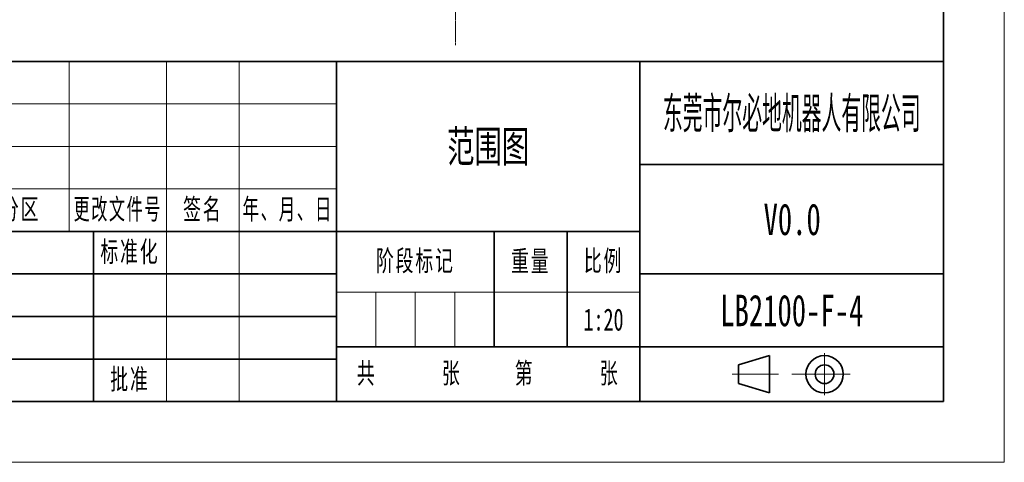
# Model space of a CAD drawing. Header units: millimetres. Extents: x 6756 to 17105, y -3613 to 3705.
# Tile 32 of 65: x 11455 to 17105, y -3613 to -1074. Entities that reach past the tile are written whole.
import ezdxf
from ezdxf.enums import TextEntityAlignment as Align

# ---------------------------------------------------------------- set-up
doc = ezdxf.new("R2010")
doc.units = ezdxf.units.MM
doc.linetypes.add('点画线', pattern=[18, 12, -2, 2, -2])
doc.layers.get('0').update_dxf_attribs({"lineweight": 35})
for name, color, linetype, lineweight in [('中心线层', 1, '点画线', 18), ('尺寸线层', 3, 'Continuous', 18), ('粗实线层', 7, 'Continuous', 35), ('细实线层', 7, 'Continuous', 18)]:
    doc.layers.add(name, color=color, linetype=linetype, lineweight=lineweight)
doc.styles.add('TitleStyle', font='txt', dxfattribs={"width": 0.667})
doc.styles.add('标准', font='txt', dxfattribs={"width": 0.667})

# ---------------------------------------------------------------- blocks, each defined once
blk = doc.blocks.new('*X52')
at = {"layer": '粗实线层'}
for p, q in [((138.5, -95), (138.5, 95)), ((-138.5, -95), (138.5, -95))]:
    blk.add_line(p, q, dxfattribs=at)
at = {"layer": '细实线层'}
for p, q in [((148.5, -105), (148.5, 105)), ((-148.5, -105), (148.5, -105))]:
    blk.add_line(p, q, dxfattribs=at)
blk = doc.blocks.new('*X53')
for p, q in [((-33.77, 6.04), (-28.68, 7.57)), ((-28.68, 1.43), (-28.68, 7.57)), ((-33.77, 2.96), (-33.77, 6.04)), ((-33.77, 2.96), (-28.68, 1.43))]:
    blk.add_line(p, q)
for radius in [3.07, 1.54]:
    blk.add_circle((-19.6, 4.5), radius)
at = {"layer": '中心线层'}
for p, q in [((-19.6, 1.04), (-19.6, 7.96)), ((-27.21, 4.5), (-34.79, 4.5)), ((-16.53, 4.5), (-24.97, 4.5)), ((-23.82, 4.5), (-15.37, 4.5))]:
    blk.add_line(p, q, dxfattribs=at)
at = {"layer": '粗实线层'}
for p, q in [((0, 56), (-180, 56)), ((-100, 56), (-100, 0)), ((-50, 56), (-50, 0)), ((0, 0), (0, 56)), ((0, 39), (-50, 39)), ((-50, 28), (-180, 28)), ((-140, 28), (-140, 0)), ((-74, 28), (-74, 9)), ((-62, 28), (-62, 9)), ((-100, 21), (-180, 21)), ((0, 21), (-50, 21)), ((-100, 14), (-180, 14)), ((0, 9), (-100, 9)), ((-100, 7), (-180, 7)), ((0, 0), (-180, 0))]:
    blk.add_line(p, q, dxfattribs=at)
at = {"layer": '细实线层'}
for p, q in [((-144, 56), (-144, 28)), ((-128, 56), (-128, 0)), ((-116, 56), (-116, 0)), ((-100, 49), (-180, 49)), ((-100, 42), (-180, 42)), ((-100, 35), (-180, 35)), ((-50, 18), (-100, 18)), ((-93.5, 18), (-93.5, 9)), ((-87, 18), (-87, 9)), ((-80.5, 18), (-80.5, 9))]:
    blk.add_line(p, q, dxfattribs=at)
at = {"layer": '尺寸线层', "attachment_point": 5, "line_spacing_factor": 0.99982, "style": '标准'}
for s, insert, char_height, width in [('\\T1.1;分区', (-152, 31.5), 3.403, 30), ('\\T1.1;{\\W0.597914;更改文件号}', (-136, 31.5), 3.4028, 30), ('\\T1.1;签名', (-122, 31.5), 3.403, 22), ('\\T1.1;{\\W0.612634;年、月、日}', (-108, 31.5), 3.4028, 30), ('\\T1.1;标准化', (-134, 24.5), 3.403, 22), ('\\T1.1;阶段标记', (-87, 23), 3.403, 50), ('\\T1.1;重量', (-68, 23), 3.403, 22), ('\\T1.1;比例', (-56, 23), 3.403, 22), ('\\T1.1;共', (-95, 4.5), 3.403, 8), ('\\T1.1;张', (-81, 4.5), 3.403, 8), ('\\T1.1;第', (-69, 4.5), 3.403, 8), ('\\T1.1;张', (-55, 4.5), 3.403, 8), ('\\T1.1;批准', (-134, 3.5), 3.403, 22)]:
    blk.add_mtext(s, dxfattribs=dict(at, insert=insert, char_height=char_height, width=width))
at = {"layer": '尺寸线层', "style": '标准'}
for tag, height, width, p in [('标记C', 3.63, 0.664996, (-175, 52.5)), ('处数C', 3.63, 0.664996, (-165, 52.5)), ('分区C', 3.63, 0.667, (-152, 52.5)), ('更改文件号C', 3.63, 0.498314, (-136, 52.5)), ('更改签名C', 3.63, 0.447537, (-122, 52.5)), ('更改日期C', 3.63, 0.610278, (-108, 52.5)), ('单位名称', 5.19, 0.667, (-25, 47.5)), ('标记B', 3.63, 0.664996, (-175, 45.5)), ('处数B', 3.63, 0.664996, (-165, 45.5)), ('分区B', 3.63, 0.667, (-152, 45.5)), ('更改文件号B', 3.63, 0.498314, (-136, 45.5)), ('更改签名B', 3.63, 0.447537, (-122, 45.5)), ('更改日期B', 3.63, 0.610278, (-108, 45.5)), ('图纸名称', 5.19, 0.667, (-75, 42)), ('标记A', 3.63, 0.664996, (-175, 38.5)), ('处数A', 3.63, 0.664996, (-165, 38.5)), ('分区A', 3.63, 0.667, (-152, 38.5)), ('更改文件号A', 3.63, 0.498314, (-136, 38.5)), ('更改签名A', 3.63, 0.447537, (-122, 38.5)), ('更改日期A', 3.63, 0.610278, (-108, 38.5)), ('材料名称', 5.19, 0.667, (-24.93, 30)), ('设计', 3.63, 0.667, (-162, 24.5)), ('设计日期', 3.63, 0.667, (-148, 24.5)), ('标准化', 3.63, 0.667, (-122, 24.5)), ('标准化日期', 3.63, 0.554163, (-108, 24.5)), ('图纸编号', 5.19, 0.667, (-25, 15)), ('阶段标记S', 3.63, 0.223769, (-96.75, 13.5)), ('阶段标记A', 3.63, 0.223769, (-90.25, 13.5)), ('阶段标记B', 3.63, 0.223769, (-83.75, 13.5)), ('阶段标记C', 3.63, 0.223769, (-77.25, 13.5)), ('重量', 3.63, 0.667, (-68, 13.5)), ('图纸比例', 3.63, 0.510551, (-56, 13.5)), ('审核', 3.63, 0.667, (-162, 10.5)), ('审核日期', 3.63, 0.667, (-148, 10.5)), ('页数', 3.63, 0.667, (-88, 4.5)), ('页码', 3.63, 0.667, (-62, 4.5)), ('工艺', 3.63, 0.667, (-162, 3.5)), ('工艺日期', 3.63, 0.667, (-148, 3.5)), ('批准', 3.63, 0.667, (-122, 3.5)), ('批准日期', 3.63, 0.667, (-108, 3.5))]:
    blk.add_attdef(tag, text='', height=height, dxfattribs=dict(at, width=width)).set_placement(p, align=Align.MIDDLE_CENTER)
blk = doc.blocks.new('*X54')
at = {"layer": '尺寸线层', "color": 0, "linetype": 'Continuous', "lineweight": -2, "line_spacing_factor": 1.15057}
for s, insert, char_height, width, attachment_point, style in [('\\T1.3;技术要求', (692.23928, 0), 100, 2797.912614, 2, 'TitleStyle'), ('\\T1.1;1、通常情况下，默认机器人软限位和机械限位不重合', (0, -231.9), 70, 1398.956307, 1, '标准')]:
    blk.add_mtext(s, dxfattribs=dict(at, insert=insert, char_height=char_height, width=width, attachment_point=attachment_point, style=style))

msp = doc.modelspace()

# ---------------------------------------------------------------- linework, layer by layer
at = {"layer": '中心线层'}
msp.add_line((13955.682, -1219.301), (13955.682, 3282.624), dxfattribs=at)

# ---------------------------------------------------------------- block references
at = {"layer": '尺寸线层', "xscale": 1.7424, "yscale": 1.7424, "zscale": 1.7424}
msp.add_blockref('*X54', (7889.343, -1578.612), dxfattribs=at)
at = {"layer": '粗实线层', "xscale": 34.848, "yscale": 34.848, "zscale": 34.848}
msp.add_blockref('*X52', (11930.53, 46.416), dxfattribs=at)
at = {"layer": '粗实线层'}
ref = msp.add_blockref('*X53', (16756.978, -3264.144), dxfattribs=dict(at, xscale=34.848, yscale=34.848, zscale=34.848))
ref.add_attrib('单位名称', '东莞市尔必地机器人有限公司', dxfattribs={"layer": '尺寸线层', "height": 180.88175, "style": '标准', "width": 0.483671}).set_placement((15885.778, -1608.864), align=Align.MIDDLE_CENTER)
ref.add_attrib('图纸名称', '范围图', dxfattribs={"layer": '尺寸线层', "height": 180.8818, "style": '标准', "width": 0.667}).set_placement((14143.378, -1800.528), align=Align.MIDDLE_CENTER)
ref.add_attrib('图纸编号', 'LB2100-F-4', dxfattribs={"layer": '尺寸线层', "height": 180.8818, "style": '标准', "width": 0.667}).set_placement((15885.778, -2741.424), align=Align.MIDDLE_CENTER)
ref.add_attrib('材料名称', 'V0.0', dxfattribs={"layer": '尺寸线层', "height": 180.8818, "style": '标准', "width": 0.667}).set_placement((15888.043, -2218.704), align=Align.MIDDLE_CENTER)
ref.add_attrib('图纸比例', '1:20', dxfattribs={"layer": '尺寸线层', "height": 126.6172, "style": '标准', "width": 0.667}).set_placement((14805.49, -2793.696), align=Align.MIDDLE_CENTER)

doc.saveas('drawing.dxf')
